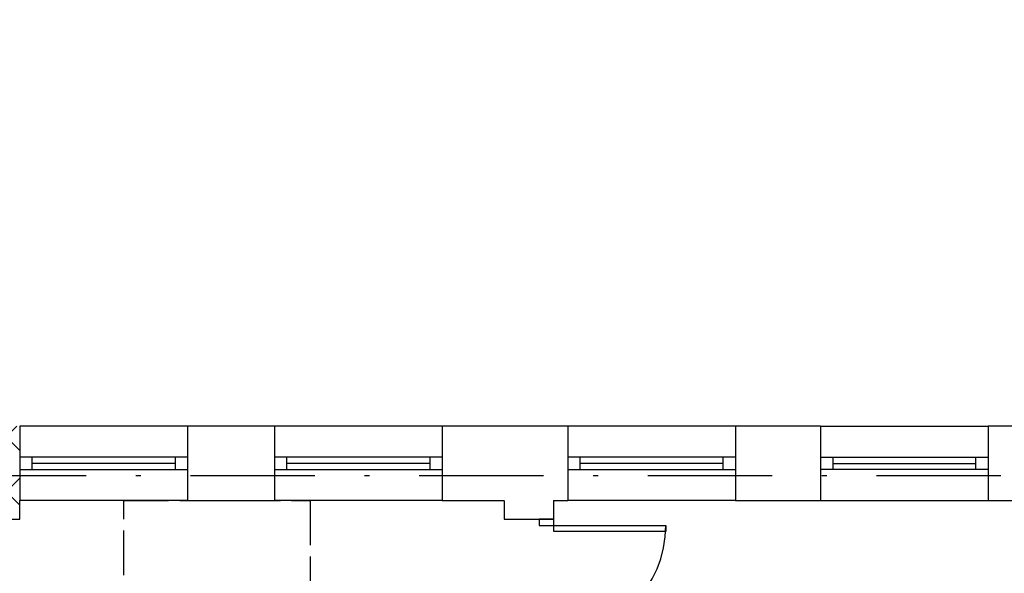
# Model space of a CAD drawing. Header units: millimetres. Extents: x -16803 to -7085, y -9068 to 2537.
# Tile 17 of 33: x -14016 to -13223, y -86 to 360. Entities that reach past the tile are written whole.
import ezdxf

# ---------------------------------------------------------------- set-up
doc = ezdxf.new("R2010")
doc.units = ezdxf.units.MM
doc.header["$MEASUREMENT"] = 0
doc.linetypes.add('ACAD_ISO02W100', pattern=[15, 12, -3])
doc.linetypes.add('Kropki i Kreski', pattern=[920, 500, -200, 20, -200])
for name, color, linetype, lineweight in [('A_opisy', 81, 'Continuous', 13), ('A_stolarka', 20, 'Continuous', 15), ('A_ściany istniejące hatch', 82, 'Continuous', 9)]:
    doc.layers.add(name, color=color, linetype=linetype, lineweight=lineweight)
doc.layers.add('A_zakres opracowania', color=7, linetype='Continuous', lineweight=70, true_color=0xe00038)
doc.layers.add('Konstrukcja - Ściany zew', color=7, linetype='Continuous')

msp = doc.modelspace()

# ---------------------------------------------------------------- hatches: boundary and pattern name
at = {"layer": 'A_ściany istniejące hatch', "lineweight": -3}
h = msp.add_hatch(dxfattribs=at)
h.set_pattern_fill('NET', color=256, scale=250, angle=45)
h.set_pattern_definition([(45, (11473.234, -3998.222), (-22.097087, 22.097087), []), (135, (11473.234, -3998.222), (-22.097087, -22.097087), [])])
h.paths.add_polyline_path([(-14043.83, -27.9), (-14043.83, -42.9), (-14015.83, -42.9), (-14015.83, -27.9), (-14015.83, 0.1), (-14015.83, 10.1), (-14015.83, 32.1), (-14085.83, 32.1), (-14085.83, 10.1), (-14085.83, 0.1), (-14085.83, -9.9), (-14085.83, -27.9)])

# ---------------------------------------------------------------- linework, layer by layer
at = {"layer": 'A_opisy', "linetype": 'ACAD_ISO02W100', "lineweight": -3, "ltscale": 3}
msp.add_lwpolyline([(-13932.04, -27.9), (-13782.04, -27.9), (-13782.04, -177.9), (-13932.04, -177.9)], close=True, dxfattribs=at)
at = {"layer": 'A_stolarka', "lineweight": -3}
for points in [[(-13585.83, -42.9), (-13597.83, -42.9), (-13597.83, -47.9), (-13585.83, -47.9)], [(-13585.83, -47.9), (-13495.83, -47.9), (-13495.83, -52.9), (-13585.83, -52.9)]]:
    msp.add_lwpolyline(points, close=True, dxfattribs=at)
msp.add_arc((-13585.83, -47.9), 90, 270, 0, dxfattribs=at)
at = {"layer": 'A_zakres opracowania', "linetype": 'Kropki i Kreski', "lineweight": -3, "ltscale": 0.2}
msp.add_lwpolyline([(-12692.23, -1447.9), (-11784.23, -1447.9), (-11784.23, 1575.1), (-12776.23, 1575.1), (-12776.23, 916.1), (-12896.23, 916.1), (-12896.23, 816.1), (-12674.23, 816.1), (-12674.23, 707.1), (-13147.23, 707.1), (-13147.23, 487.1), (-12674.23, 487.1), (-12674.23, -7.9), (-14626.23, -7.9), (-14626.23, -1047.9), (-13545.23, -1047.9), (-13545.23, -1265.9), (-13040.23, -1265.9), (-13040.23, -1525.9), (-12692.23, -1525.9)], close=True, dxfattribs=at)
at = {"layer": 'Konstrukcja - Ściany zew', "color": 7, "linetype": 'Continuous', "lineweight": -3}
for p, q in [((-14015.83, 32.1), (-14015.83, 7.1)), ((-13880.83, 32.1), (-14015.83, 32.1)), ((-14015.83, 32.1), (-14015.83, 7.1)), ((-13880.83, 32.1), (-13880.83, 7.1)), ((-13880.83, 32.1), (-13880.83, 7.1)), ((-13810.85, 32.1), (-13810.85, 7.1)), ((-13675.85, 32.1), (-13810.85, 32.1)), ((-13810.85, 32.1), (-13810.85, 7.1)), ((-13675.85, 32.1), (-13675.85, 7.1)), ((-13675.85, 32.1), (-13675.85, 7.1)), ((-13574.8, 32.1), (-13574.8, 7.1)), ((-13439.8, 32.1), (-13574.8, 32.1)), ((-13574.8, 32.1), (-13574.8, 7.1)), ((-13439.8, 32.1), (-13439.8, 7.1)), ((-13439.8, 32.1), (-13439.8, 7.1)), ((-13371.35, 32.1), (-13371.35, 7.1)), ((-13371.35, 32.1), (-13236.35, 32.1)), ((-13371.35, 32.1), (-13371.35, 7.1)), ((-13236.35, 32.1), (-13236.35, 7.1)), ((-13236.35, 32.1), (-13236.35, 7.1)), ((-14015.83, 7.1), (-14015.83, -2.9)), ((-14005.83, 7.1), (-14015.83, 7.1)), ((-14015.83, 7.1), (-14015.83, -2.9)), ((-14015.83, 7.1), (-14015.83, -2.9)), ((-14005.83, -2.9), (-14005.83, 7.1)), ((-13890.83, 7.1), (-14005.83, 7.1)), ((-13890.83, 2.1), (-14005.83, 2.1)), ((-13880.83, 7.1), (-13890.83, 7.1)), ((-13890.83, 7.1), (-13890.83, -2.9)), ((-13880.83, 7.1), (-13880.83, -2.9)), ((-13880.83, 7.1), (-13880.83, -2.9)), ((-13880.83, 7.1), (-13880.83, -2.9)), ((-13810.85, 7.1), (-13810.85, -2.9)), ((-13800.85, 7.1), (-13810.85, 7.1)), ((-13810.85, 7.1), (-13810.85, -2.9)), ((-13810.85, 7.1), (-13810.85, -2.9)), ((-13800.85, -2.9), (-13800.85, 7.1)), ((-13685.85, 7.1), (-13800.85, 7.1)), ((-13685.85, 2.1), (-13800.85, 2.1)), ((-13675.85, 7.1), (-13685.85, 7.1)), ((-13685.85, 7.1), (-13685.85, -2.9)), ((-13675.85, 7.1), (-13675.85, -2.9)), ((-13675.85, 7.1), (-13675.85, -2.9)), ((-13675.85, 7.1), (-13675.85, -2.9)), ((-13574.8, 7.1), (-13574.8, -2.9)), ((-13564.8, 7.1), (-13574.8, 7.1)), ((-13574.8, 7.1), (-13574.8, -2.9)), ((-13574.8, 7.1), (-13574.8, -2.9)), ((-13564.8, -2.9), (-13564.8, 7.1)), ((-13449.8, 7.1), (-13564.8, 7.1)), ((-13449.8, 2.1), (-13564.8, 2.1)), ((-13439.8, 7.1), (-13449.8, 7.1)), ((-13449.8, 7.1), (-13449.8, -2.9)), ((-13439.8, 7.1), (-13439.8, -2.9)), ((-13439.8, 7.1), (-13439.8, -2.9)), ((-13439.8, 7.1), (-13439.8, -2.9)), ((-13371.35, 7.1), (-13371.35, -2.9)), ((-13371.35, 7.1), (-13361.35, 7.1)), ((-13371.35, 7.1), (-13371.35, -2.9)), ((-13371.35, 7.1), (-13371.35, -2.9)), ((-13361.35, 7.1), (-13361.35, -2.9)), ((-13361.35, 7.1), (-13246.35, 7.1)), ((-13361.35, 2.1), (-13246.35, 2.1)), ((-13246.35, -2.9), (-13246.35, 7.1)), ((-13246.35, 7.1), (-13236.35, 7.1)), ((-13236.35, 7.1), (-13236.35, -2.9)), ((-13236.35, 7.1), (-13236.35, -2.9)), ((-13236.35, 7.1), (-13236.35, -2.9)), ((-14015.83, -2.9), (-14015.83, -27.9)), ((-14015.83, -2.9), (-14005.83, -2.9)), ((-14015.83, -2.9), (-14015.83, -27.9)), ((-14005.83, -2.9), (-13890.83, -2.9)), ((-13890.83, -2.9), (-13880.83, -2.9)), ((-13880.83, -2.9), (-13880.83, -27.9)), ((-13880.83, -2.9), (-13880.83, -27.9)), ((-13810.85, -2.9), (-13810.85, -27.9)), ((-13810.85, -2.9), (-13800.85, -2.9)), ((-13810.85, -2.9), (-13810.85, -27.9)), ((-13800.85, -2.9), (-13685.85, -2.9)), ((-13685.85, -2.9), (-13675.85, -2.9)), ((-13675.85, -2.9), (-13675.85, -27.9)), ((-13675.85, -2.9), (-13675.85, -27.9)), ((-13574.8, -2.9), (-13574.8, -27.9)), ((-13574.8, -2.9), (-13564.8, -2.9)), ((-13574.8, -2.9), (-13574.8, -27.9)), ((-13564.8, -2.9), (-13449.8, -2.9)), ((-13449.8, -2.9), (-13439.8, -2.9)), ((-13439.8, -2.9), (-13439.8, -27.9)), ((-13439.8, -2.9), (-13439.8, -27.9)), ((-13371.35, -2.9), (-13371.35, -27.9)), ((-13361.35, -2.9), (-13371.35, -2.9)), ((-13371.35, -2.9), (-13371.35, -27.9)), ((-13246.35, -2.9), (-13361.35, -2.9)), ((-13236.35, -2.9), (-13246.35, -2.9)), ((-13236.35, -2.9), (-13236.35, -27.9)), ((-13236.35, -2.9), (-13236.35, -27.9)), ((-13880.83, -27.9), (-14015.83, -27.9)), ((-14015.83, -42.9), (-14015.83, -27.9)), ((-13675.85, -27.9), (-13810.85, -27.9)), ((-13625.83, -27.9), (-13625.83, -42.9)), ((-13585.83, -42.9), (-13585.83, -27.9)), ((-13439.8, -27.9), (-13574.8, -27.9)), ((-13371.35, -27.9), (-13236.35, -27.9)), ((-14043.83, -42.9), (-14015.83, -42.9)), ((-13625.83, -42.9), (-13585.83, -42.9))]:
    msp.add_line(p, q, dxfattribs=at)
for points in [[(-13810.85, 32.1), (-13880.83, 32.1)], [(-13574.8, 32.1), (-13675.85, 32.1)], [(-13371.35, 32.1), (-13439.8, 32.1)], [(-13155.83, 32.1), (-13236.35, 32.1)], [(-13880.83, -27.9), (-13810.85, -27.9)], [(-13675.85, -27.9), (-13626.23, -27.9)], [(-13586.23, -27.9), (-13574.8, -27.9)], [(-13439.8, -27.9), (-13371.35, -27.9)], [(-13236.35, -27.9), (-13155.83, -27.9)]]:
    msp.add_lwpolyline(points, dxfattribs=at)

doc.saveas('drawing.dxf')
